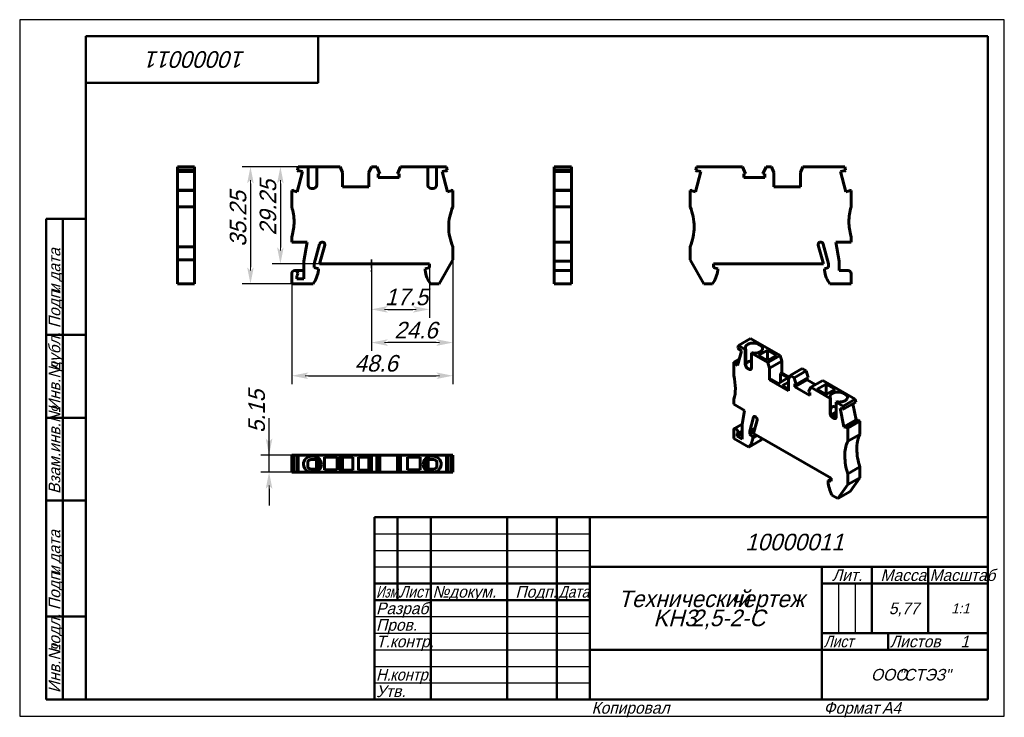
# Model space of a CAD drawing. Header units: millimetres. Extents: x 0 to 297, y 0 to 210.
import ezdxf

# ---------------------------------------------------------------- set-up
doc = ezdxf.new("R2010")
doc.units = ezdxf.units.MM
doc.linetypes.add('CENTER_per1_scale0.085039', pattern=[4.32, 2.7, -0.54, 0.54, -0.54])
doc.styles.add('TextStyle_1', font='T-FLEX Type A.TTF', dxfattribs={"oblique": 15, "height": 5})
doc.styles.add('TextStyle_2', font='T-FLEX Type A.TTF', dxfattribs={"oblique": 15, "height": 3.5})
doc.styles.add('TextStyle_3', font='T-FLEX Type A.TTF', dxfattribs={"width": 0.744064, "oblique": 15, "height": 3.5})
doc.styles.add('TextStyle_4', font='T-FLEX Type A.TTF', dxfattribs={"width": 0.883061, "oblique": 15, "height": 3.5})
doc.styles.add('TextStyle_5', font='T-FLEX Type A.TTF', dxfattribs={"width": 0.94413, "oblique": 15, "height": 3.5})
doc.styles.add('TextStyle_6', font='T-FLEX Type A.TTF', dxfattribs={"width": 0.98844, "oblique": 15, "height": 3.5})
doc.styles.add('TextStyle_7', font='T-FLEX Type A.TTF', dxfattribs={"oblique": 15, "height": 5})
doc.styles.add('TextStyle_8', font='T-FLEX Type A.TTF', dxfattribs={"oblique": 15, "height": 3})
doc.styles.add('TextStyle_9', font='T-FLEX Type A.TTF', dxfattribs={"oblique": 15, "height": 3.5})
doc.dimstyles.new('DIM_ST_1', dxfattribs={"dimtxt": 5, "dimasz": 5, "dimexe": 2.5, "dimexo": 0, "dimtad": 1, "dimrnd": 0.01, "dimdsep": 46, "dimtxsty": 'TextStyle_1', "dimblk": 'Arrow_3_C7_Status', "dimcen": 0.09, "dimclrd": 7, "dimclre": 7, "dimclrt": 7, "dimazin": 0, "dimtfac": 1, "dimtdec": 0, "dimtmove": 0, "dimatfit": 0, "dimldrblk": 'NONE', "dimfxl": 1, "dimtvp": 1, "dimtolj": 1, "dimarcsym": 0})
doc.dimstyles.new('DIM_ST_2', dxfattribs={"dimtxt": 5, "dimasz": 5, "dimexe": 2.5, "dimexo": 0, "dimtad": 1, "dimrnd": 0.01, "dimdsep": 46, "dimtxsty": 'TextStyle_1', "dimblk": 'Arrow_3_C7_Status', "dimcen": 0.09, "dimclrd": 7, "dimclre": 7, "dimclrt": 7, "dimazin": 0, "dimtfac": 1, "dimtdec": 0, "dimtmove": 0, "dimatfit": 0, "dimldrblk": 'NONE', "dimfxl": 1, "dimtvp": 1, "dimtolj": 1, "dimarcsym": 0})
doc.dimstyles.new('DIM_ST_3', dxfattribs={"dimtxt": 5, "dimasz": 5, "dimexe": 2.5, "dimexo": 0, "dimtad": 1, "dimrnd": 0.01, "dimdsep": 46, "dimtxsty": 'TextStyle_1', "dimblk": 'Arrow_3_C7_Status', "dimcen": 0.09, "dimclrd": 7, "dimclre": 7, "dimclrt": 7, "dimazin": 0, "dimtfac": 1, "dimtdec": 0, "dimtmove": 0, "dimatfit": 0, "dimldrblk": 'NONE', "dimfxl": 1, "dimtvp": 1, "dimtolj": 1, "dimarcsym": 0})
doc.dimstyles.new('DIM_ST_4', dxfattribs={"dimtxt": 5, "dimasz": 5, "dimexe": 2.5, "dimexo": 0, "dimtad": 1, "dimrnd": 0.01, "dimdsep": 46, "dimtxsty": 'TextStyle_1', "dimblk": 'Arrow_3_C7_Status', "dimcen": 0.09, "dimclrd": 7, "dimclre": 7, "dimclrt": 7, "dimazin": 0, "dimtfac": 1, "dimtdec": 0, "dimtmove": 0, "dimatfit": 0, "dimldrblk": 'NONE', "dimfxl": 1, "dimtvp": 1, "dimtolj": 1, "dimarcsym": 0})

# ---------------------------------------------------------------- blocks, each defined once
blk = doc.blocks.new('Arrow_3_C7_Status')
at = {"color": 7, "linetype": 'Continuous', "lineweight": 0}
blk.add_line((-1, 0), (-0.8, 0), dxfattribs=at)
at = {"color": 7}
blk.add_solid([(-1, -0.2), (0, 0), (-0.8, 0), (-1, 0.2)], dxfattribs=at)
blk = doc.blocks.new('*D5')
at = {"color": 7, "lineweight": -2}
for p, q in [((106.07, 137.74), (106.07, 110.15)), ((130.67, 137.56), (130.67, 110.15)), ((125.67, 112.65), (111.07, 112.65))]:
    blk.add_line(p, q, dxfattribs=at)
at = {"layer": 'Defpoints', "color": 0}
for p in [(106.07, 137.74), (130.67, 137.56), (106.07, 112.65)]:
    blk.add_point(p, dxfattribs=at)
at = {"color": 7, "lineweight": -2, "xscale": 5, "yscale": 5, "zscale": 5, "rotation": 180}
blk.add_blockref('Arrow_3_C7_Status', (106.07, 112.65), dxfattribs=at)
at = {"color": 7, "lineweight": -2, "xscale": 5, "yscale": 5, "zscale": 5}
blk.add_blockref('Arrow_3_C7_Status', (130.67, 112.65), dxfattribs=at)
blk = doc.blocks.new('_None')
blk = doc.blocks.new('*D6')
at = {"color": 7, "lineweight": -2}
for p, q in [((84.03, 165.61), (76.14, 165.61)), ((78.64, 160.61), (78.64, 141.36)), ((90.47, 136.36), (76.14, 136.36))]:
    blk.add_line(p, q, dxfattribs=at)
at = {"layer": 'Defpoints', "color": 0}
for p in [(84.03, 165.61), (78.64, 136.36), (90.47, 136.36)]:
    blk.add_point(p, dxfattribs=at)
at = {"color": 7, "lineweight": -2, "xscale": 5, "yscale": 5, "zscale": 5}
for p, rotation in [((78.64, 165.61), 89.99999999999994), ((78.64, 136.36), 269.9999999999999)]:
    blk.add_blockref('Arrow_3_C7_Status', p, dxfattribs=dict(at, rotation=rotation))
blk = doc.blocks.new('*D7')
at = {"color": 7, "lineweight": -2}
for p, q in [((89.59, 165.61), (67.11, 165.61)), ((69.61, 160.61), (69.61, 135.36)), ((82.07, 130.36), (67.11, 130.36))]:
    blk.add_line(p, q, dxfattribs=at)
at = {"layer": 'Defpoints', "color": 0}
for p in [(89.59, 165.61), (69.61, 130.36), (82.07, 130.36)]:
    blk.add_point(p, dxfattribs=at)
at = {"color": 7, "lineweight": -2, "xscale": 5, "yscale": 5, "zscale": 5}
for p, rotation in [((69.61, 165.61), 89.99999999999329), ((69.61, 130.36), 269.9999999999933)]:
    blk.add_blockref('Arrow_3_C7_Status', p, dxfattribs=dict(at, rotation=rotation))
blk = doc.blocks.new('*D8')
at = {"color": 7, "lineweight": -2}
for p, q in [((75.22, 78.7), (75.22, 89.84)), ((75.22, 83.7), (75.22, 88.7)), ((84.03, 78.7), (72.72, 78.7)), ((75.22, 73.55), (75.22, 78.7)), ((84.03, 73.55), (72.72, 73.55)), ((75.22, 68.55), (75.22, 63.55))]:
    blk.add_line(p, q, dxfattribs=at)
at = {"layer": 'Defpoints', "color": 0}
for p in [(75.22, 78.7), (84.03, 78.7), (84.03, 73.55)]:
    blk.add_point(p, dxfattribs=at)
at = {"color": 7, "lineweight": -2, "xscale": 5, "yscale": 5, "zscale": 5}
for p, rotation in [((75.22, 78.7), 270), ((75.22, 73.55), 90)]:
    blk.add_blockref('Arrow_3_C7_Status', p, dxfattribs=dict(at, rotation=rotation))
blk = doc.blocks.new('*D9')
at = {"color": 7, "lineweight": -2}
for p, q in [((123.57, 136.36), (123.57, 120.15)), ((106.07, 133.42), (106.07, 120.15)), ((111.07, 122.65), (118.57, 122.65))]:
    blk.add_line(p, q, dxfattribs=at)
at = {"layer": 'Defpoints', "color": 0}
for p in [(123.57, 136.36), (106.07, 133.42), (123.57, 122.65)]:
    blk.add_point(p, dxfattribs=at)
at = {"color": 7, "lineweight": -2, "xscale": 5, "yscale": 5, "zscale": 5, "rotation": 180}
blk.add_blockref('Arrow_3_C7_Status', (106.07, 122.65), dxfattribs=at)
at = {"color": 7, "lineweight": -2, "xscale": 5, "yscale": 5, "zscale": 5}
blk.add_blockref('Arrow_3_C7_Status', (123.57, 122.65), dxfattribs=at)
blk = doc.blocks.new('*D10')
at = {"color": 7, "lineweight": -2}
for p, q in [((130.67, 137.56), (130.67, 100.15)), ((82.07, 130.36), (82.07, 100.15)), ((87.07, 102.65), (125.67, 102.65))]:
    blk.add_line(p, q, dxfattribs=at)
at = {"layer": 'Defpoints', "color": 0}
for p in [(130.67, 137.56), (82.07, 130.36), (130.67, 102.65)]:
    blk.add_point(p, dxfattribs=at)
at = {"color": 7, "lineweight": -2, "xscale": 5, "yscale": 5, "zscale": 5}
for p, rotation in [((82.07, 102.65), 180), ((130.67, 102.65), 360)]:
    blk.add_blockref('Arrow_3_C7_Status', p, dxfattribs=dict(at, rotation=rotation))
blk = doc.blocks.new('_FR1Страница_1')
at = {"color": 7, "linetype": 'Continuous', "lineweight": 25}
for p, q in [((0, 210), (0, 0)), ((297, 210), (0, 210)), ((297, 0), (297, 210)), ((107, 55), (172, 55)), ((107, 50), (172, 50)), ((107, 45), (172, 45)), ((247, 40), (247, 25)), ((252, 40), (252, 25)), ((107, 30), (172, 30)), ((107, 25), (172, 25)), ((107, 20), (172, 20)), ((242, 20), (292, 20)), ((262, 20), (262, 20)), ((107, 15), (172, 15)), ((107, 10), (172, 10)), ((0, 0), (297, 0))]:
    blk.add_line(p, q, dxfattribs=at)
at = {"color": 7, "linetype": 'Continuous', "lineweight": 50}
for p, q in [((20, 5), (20, 205)), ((20, 205), (292, 205)), ((90, 191), (90, 205)), ((292, 205), (292, 5)), ((20, 191), (90, 191)), ((8, 5), (8, 150)), ((8, 150), (20, 150)), ((13, 150), (13, 5)), ((8, 115), (20, 115)), ((8, 90), (20, 90)), ((20, 65), (8, 65)), ((107, 5), (107, 60)), ((107, 60), (292, 60)), ((114, 60), (114, 35)), ((124, 60), (124, 5)), ((147, 60), (147, 5)), ((162, 60), (162, 5)), ((172, 60), (172, 5)), ((172, 45), (292, 45)), ((242, 45), (242, 5)), ((257, 45), (257, 25)), ((274, 45), (274, 25)), ((107, 40), (172, 40)), ((242, 40), (292, 40)), ((107, 35), (172, 35)), ((8, 30), (20, 30)), ((242, 25), (292, 25)), ((262, 25), (262, 20)), ((172, 20), (292, 20)), ((20, 5), (8, 5)), ((292, 5), (20, 5))]:
    blk.add_line(p, q, dxfattribs=at)
at = {"color": 7, "oblique": 15}
for s, height, rotation, style, p in [('10000011', 5, 180, 'TextStyle_7', (68.16, 200.5)), ('дата', 3.5, 90, 'TextStyle_2', (12.25, 131.01)), ('Подп.', 3.5, 90, 'TextStyle_2', (12.25, 117)), ('и', 3.5, 90, 'TextStyle_2', (12.25, 127.51)), ('дубл.', 3.5, 90, 'TextStyle_2', (12.25, 104.01)), ('Инв.№', 3.5, 90, 'TextStyle_2', (12.25, 92)), ('Взам.инв.№', 3.5, 90, 'TextStyle_2', (12.25, 67)), ('дата', 3.5, 90, 'TextStyle_2', (12.25, 46.01)), ('Подп.', 3.5, 90, 'TextStyle_2', (12.25, 32)), ('и', 3.5, 90, 'TextStyle_2', (12.25, 42.51)), ('подл.', 3.5, 90, 'TextStyle_2', (12.25, 19.01)), ('Инв.№', 3.5, 90, 'TextStyle_2', (12.25, 7))]:
    blk.add_text(s, height=height, rotation=rotation, dxfattribs=dict(at, style=style)).set_placement(p)
for s, height, style, p in [('10000011', 5, 'TextStyle_7', (218.84, 50)), ('Лит.', 3.5, 'TextStyle_2', (245.03, 40.76)), ('Масса', 3.5, 'TextStyle_2', (259.65, 40.76)), ('№', 3.5, 'TextStyle_2', (124.5, 35.75)), ('Подп.', 3.5, 'TextStyle_2', (149.53, 35.75)), ('докум.', 3.5, 'TextStyle_2', (129.5, 35.75)), ('Технический', 5, 'TextStyle_7', (180.55, 32.88)), ('чертеж', 5, 'TextStyle_7', (214.51, 32.88)), ('Разраб.', 3.5, 'TextStyle_2', (107.5, 30.75)), ('5,77', 3.5, 'TextStyle_2', (262.16, 30.75)), ('1:1', 3, 'TextStyle_8', (280.99, 31)), ('KH3', 5, 'TextStyle_7', (191.14, 27.12)), ('2,5-2-С', 5, 'TextStyle_7', (202.58, 27.12)), ('Пров.', 3.5, 'TextStyle_2', (107.5, 25.75)), ('Т.контр.', 3.5, 'TextStyle_2', (107.5, 20.75)), ('Листов', 3.5, 'TextStyle_2', (262.5, 20.75)), ('1', 3.5, 'TextStyle_9', (283.78, 20.75)), ('ООО', 3.5, 'TextStyle_2', (256.78, 10.75)), ('"СТЭЗ"', 3.5, 'TextStyle_2', (265.03, 10.75)), ('Утв.', 3.5, 'TextStyle_2', (107.5, 5.75)), ('Копировал', 3.5, 'TextStyle_2', (172.5, 0.75)), ('Формат', 3.5, 'TextStyle_2', (242.5, 0.75)), ('A4', 3.5, 'TextStyle_2', (260.12, 0.75))]:
    blk.add_text(s, height=height, dxfattribs=dict(at, style=style)).set_placement(p)
for s, style, width, p in [('Масштаб', 'TextStyle_6', 0.98844, (274.5, 40.76)), ('Изм.', 'TextStyle_3', 0.744064, (107.5, 35.75)), ('Лист', 'TextStyle_4', 0.883061, (114.5, 35.75)), ('Дата', 'TextStyle_4', 0.883061, (162.5, 35.75)), ('Лист', 'TextStyle_4', 0.883061, (242.5, 20.75)), ('Н.', 'TextStyle_5', 0.94413, (107.5, 10.75)), ('контр.', 'TextStyle_5', 0.94413, (111.75, 10.75))]:
    blk.add_text(s, height=3.5, dxfattribs=dict(at, style=style, width=width)).set_placement(p)
blk = doc.blocks.new('Страница_1')
at = {"color": 7, "linetype": 'Continuous', "lineweight": 60}
for p, q in [((52.779, 165.607), (47.629, 165.607)), ((47.629, 165.607), (47.629, 164.645)), ((52.779, 164.645), (47.629, 164.645)), ((47.629, 164.212), (47.629, 164.645)), ((52.779, 164.212), (47.629, 164.212)), ((47.629, 164.198), (47.629, 164.21)), ((47.629, 164.198), (52.779, 164.198)), ((47.629, 158.63), (47.629, 164.198)), ((52.779, 164.645), (52.779, 165.607)), ((52.779, 164.212), (52.779, 164.645)), ((52.779, 164.198), (52.779, 164.21)), ((52.779, 158.63), (52.779, 164.198)), ((83.667, 158.089), (85.304, 164.198)), ((84.026, 165.607), (83.768, 164.645)), ((84.2, 164.212), (83.768, 164.645)), ((86.99, 165.607), (84.026, 165.607)), ((84.2, 164.212), (84.271, 164.475)), ((84.271, 164.475), (85.304, 164.198)), ((86.99, 160.107), (86.99, 165.607)), ((86.992, 165.607), (87.99, 165.607)), ((87.99, 165.607), (88.59, 165.607)), ((89.588, 165.607), (88.59, 165.607)), ((89.59, 165.607), (89.59, 160.107)), ((96.647, 165.607), (89.59, 165.607)), ((97.365, 163.907), (96.647, 165.607)), ((97.365, 163.907), (97.365, 159.607)), ((106.084, 165.607), (105.365, 163.907)), ((105.365, 163.907), (105.365, 159.607)), ((107.756, 165.607), (106.084, 165.607)), ((107.756, 165.607), (108.681, 163.502)), ((108.153, 163.502), (108.681, 163.502)), ((108.153, 162.432), (108.153, 163.502)), ((113.95, 163.502), (114.875, 165.607)), ((113.95, 163.502), (114.478, 163.502)), ((114.478, 163.502), (114.478, 162.432)), ((114.875, 165.607), (123.14, 165.607)), ((123.14, 165.607), (123.14, 160.107)), ((123.142, 165.607), (124.14, 165.607)), ((124.74, 165.607), (124.14, 165.607)), ((125.738, 165.607), (124.74, 165.607)), ((125.74, 165.607), (128.705, 165.607)), ((125.74, 160.107), (125.74, 165.607)), ((127.426, 164.198), (128.46, 164.475)), ((129.063, 158.089), (127.426, 164.198)), ((128.46, 164.475), (128.53, 164.212)), ((128.53, 164.212), (128.963, 164.645)), ((128.705, 165.607), (128.963, 164.645)), ((161.258, 165.607), (161.258, 164.645)), ((161.258, 165.607), (166.408, 165.607)), ((161.258, 164.645), (166.408, 164.645)), ((161.258, 164.645), (161.258, 164.212)), ((161.258, 164.212), (166.408, 164.212)), ((161.258, 164.21), (161.258, 164.198)), ((161.258, 164.198), (161.258, 158.63)), ((166.408, 164.198), (161.258, 164.198)), ((166.408, 165.607), (166.408, 164.645)), ((166.408, 164.212), (166.408, 164.645)), ((166.408, 164.21), (166.408, 164.198)), ((166.408, 158.63), (166.408, 164.198)), ((203.818, 158.089), (205.455, 164.198)), ((203.918, 164.645), (204.176, 165.607)), ((204.351, 164.212), (203.918, 164.645)), ((204.176, 165.607), (218.006, 165.607)), ((204.422, 164.475), (204.351, 164.212)), ((205.455, 164.198), (204.422, 164.475)), ((218.006, 165.607), (218.932, 163.502)), ((218.932, 163.502), (218.404, 163.502)), ((218.404, 163.502), (218.404, 162.432)), ((224.201, 163.502), (225.126, 165.607)), ((224.729, 163.502), (224.201, 163.502)), ((224.729, 162.432), (224.729, 163.502)), ((225.126, 165.607), (226.798, 165.607)), ((226.798, 165.607), (227.516, 163.907)), ((227.516, 163.907), (227.516, 159.607)), ((235.516, 163.907), (236.235, 165.607)), ((235.516, 159.607), (235.516, 163.907)), ((236.235, 165.607), (248.856, 165.607)), ((248.611, 164.475), (247.577, 164.198)), ((247.577, 164.198), (249.214, 158.089)), ((248.681, 164.212), (248.611, 164.475)), ((249.114, 164.645), (248.681, 164.212)), ((248.856, 165.607), (249.114, 164.645)), ((114.478, 162.432), (108.153, 162.432)), ((218.404, 162.432), (224.729, 162.432)), ((47.629, 158.628), (47.629, 158.457)), ((52.779, 158.628), (47.629, 158.628)), ((47.629, 158.457), (47.629, 153.557)), ((52.779, 158.457), (47.629, 158.457)), ((52.779, 158.457), (52.779, 158.628)), ((52.779, 153.557), (52.779, 158.457)), ((82.704, 158.628), (82.065, 158.457)), ((82.065, 153.557), (82.065, 158.457)), ((82.634, 158.365), (82.704, 158.628)), ((83.667, 158.089), (82.634, 158.365)), ((88.59, 159.107), (87.99, 159.107)), ((105.365, 159.607), (97.365, 159.607)), ((124.14, 159.107), (124.74, 159.107)), ((130.097, 158.365), (129.063, 158.089)), ((130.027, 158.628), (130.097, 158.365)), ((130.027, 158.628), (130.665, 158.457)), ((130.665, 158.457), (130.665, 153.557)), ((161.258, 158.628), (166.408, 158.628)), ((161.258, 158.628), (161.258, 158.457)), ((161.258, 158.457), (161.258, 153.557)), ((161.258, 158.457), (166.408, 158.457)), ((166.408, 158.628), (166.408, 158.457)), ((166.408, 153.557), (166.408, 158.457)), ((202.216, 158.457), (202.855, 158.628)), ((202.216, 153.557), (202.216, 158.457)), ((202.855, 158.628), (202.785, 158.365)), ((202.785, 158.365), (203.818, 158.089)), ((227.516, 159.607), (235.516, 159.607)), ((249.214, 158.089), (250.248, 158.365)), ((250.177, 158.628), (250.816, 158.457)), ((250.248, 158.365), (250.177, 158.628)), ((250.816, 158.457), (250.816, 153.557)), ((47.629, 153.557), (52.779, 153.557)), ((47.629, 153.557), (47.629, 147.557)), ((52.779, 153.557), (52.779, 147.557)), ((161.258, 153.557), (166.408, 153.557)), ((161.258, 149.057), (161.258, 153.557)), ((166.408, 149.057), (166.408, 153.557)), ((161.258, 144.824), (161.258, 149.057)), ((166.408, 144.824), (166.408, 149.057)), ((47.629, 147.557), (47.629, 141.557)), ((52.779, 147.557), (52.779, 141.557)), ((82.065, 142.957), (82.065, 144.26)), ((86.677, 142.957), (82.065, 142.957)), ((85.665, 137.219), (86.677, 142.957)), ((161.258, 144.824), (161.258, 144.26)), ((161.258, 144.26), (161.258, 142.957)), ((161.258, 142.957), (166.408, 142.957)), ((161.258, 142.957), (161.258, 137.219)), ((166.408, 144.824), (166.408, 144.26)), ((166.408, 142.957), (166.408, 144.26)), ((166.408, 137.219), (166.408, 142.957)), ((246.204, 142.957), (247.216, 137.219)), ((250.816, 142.957), (246.204, 142.957)), ((250.816, 144.26), (250.816, 142.957)), ((47.629, 141.557), (47.629, 137.557)), ((47.629, 141.557), (52.779, 141.557)), ((52.779, 137.557), (52.779, 141.557)), ((88.865, 136.357), (90.475, 142.364)), ((90.465, 136.357), (91.994, 142.061)), ((130.665, 141.557), (130.665, 137.557)), ((202.216, 137.557), (202.216, 141.557)), ((240.888, 142.061), (242.416, 136.357)), ((244.016, 136.357), (242.407, 142.364)), ((47.629, 137.557), (47.629, 130.357)), ((52.779, 137.557), (47.629, 137.557)), ((52.779, 130.357), (52.779, 137.557)), ((85.665, 131.857), (85.665, 137.219)), ((130.665, 137.557), (126.522, 130.357)), ((161.258, 137.219), (166.408, 137.219)), ((161.258, 137.219), (161.258, 134.357)), ((166.408, 134.359), (166.408, 137.219)), ((206.36, 130.357), (202.216, 137.557)), ((247.216, 137.219), (247.216, 134.357)), ((82.966, 134.357), (85.665, 134.357)), ((88.865, 136.357), (88.865, 135.257)), ((88.865, 135.257), (90.165, 134.909)), ((90.165, 134.909), (90.165, 134.457)), ((123.565, 136.357), (90.465, 136.357)), ((122.265, 134.909), (123.565, 135.257)), ((122.265, 134.457), (122.265, 134.909)), ((123.565, 135.257), (123.565, 136.357)), ((161.258, 134.357), (162.258, 134.357)), ((161.258, 134.357), (161.258, 133.457)), ((166.408, 134.357), (162.259, 134.357)), ((166.408, 134.357), (166.408, 133.457)), ((209.316, 136.357), (209.316, 135.257)), ((242.416, 136.357), (209.316, 136.357)), ((209.316, 135.257), (210.616, 134.909)), ((210.616, 134.909), (210.616, 134.457)), ((242.716, 134.909), (244.016, 135.257)), ((242.716, 134.457), (242.716, 134.909)), ((244.016, 135.257), (244.016, 136.357)), ((247.216, 134.357), (249.916, 134.357)), ((82.065, 130.357), (82.065, 133.457)), ((83.565, 132.787), (83.565, 131.857)), ((83.565, 131.857), (85.665, 131.857)), ((161.258, 133.457), (161.258, 130.357)), ((166.408, 130.357), (166.408, 133.457)), ((250.816, 133.457), (250.816, 130.357)), ((52.779, 130.357), (47.629, 130.357)), ((88.507, 130.357), (82.065, 130.357)), ((126.522, 130.357), (123.924, 130.357)), ((161.258, 130.357), (166.408, 130.357)), ((208.957, 130.357), (206.36, 130.357)), ((250.816, 130.357), (244.375, 130.357)), ((220.425, 113.851), (216.783, 111.749)), ((229.349, 108.699), (220.425, 113.851)), ((216.53, 105.756), (217.687, 110.076)), ((216.783, 111.749), (216.601, 111.068)), ((216.907, 110.538), (216.601, 111.068)), ((218.88, 110.538), (216.783, 111.749)), ((216.907, 110.538), (216.957, 110.724)), ((217.064, 110.629), (216.907, 110.538)), ((216.957, 110.724), (217.687, 110.076)), ((218.88, 110.538), (219.034, 110.627)), ((218.88, 106.048), (218.88, 110.538)), ((219.034, 106.137), (219.034, 110.627)), ((225.58, 110.344), (222.892, 108.793)), ((222.981, 112.09), (223.405, 111.845)), ((225.58, 110.344), (225.58, 107.242)), ((228.267, 108.793), (225.58, 110.344)), ((217.04, 107.659), (215.397, 106.711)), ((215.799, 106.404), (216.869, 107.022)), ((216.919, 107.208), (215.849, 106.59)), ((220.718, 109.477), (220.872, 109.566)), ((220.718, 109.477), (220.718, 104.986)), ((225.708, 106.596), (220.718, 109.477)), ((222.892, 108.793), (225.58, 107.242)), ((225.58, 107.242), (228.267, 108.793)), ((229.349, 108.699), (225.708, 106.596)), ((226.216, 104.915), (229.857, 107.017)), ((229.857, 107.017), (229.349, 108.699)), ((229.857, 103.506), (229.857, 107.017)), ((215.849, 106.59), (215.397, 106.711)), ((215.397, 102.71), (215.397, 106.711)), ((215.799, 106.404), (215.849, 106.59)), ((216.53, 105.756), (215.799, 106.404)), ((220.011, 104.578), (219.587, 104.823)), ((226.216, 104.915), (225.708, 106.596)), ((226.216, 104.915), (226.216, 101.404)), ((236.022, 104.846), (232.381, 102.743)), ((237.205, 104.163), (233.563, 102.061)), ((237.205, 104.163), (236.022, 104.846)), ((237.859, 102.067), (237.205, 104.163)), ((226.216, 101.404), (226.622, 101.638)), ((231.873, 98.138), (226.216, 101.404)), ((226.622, 101.638), (228.85, 100.352)), ((228.85, 100.352), (231.678, 101.985)), ((229.451, 103.271), (229.857, 103.506)), ((231.678, 101.985), (229.451, 103.271)), ((229.451, 103.271), (229.451, 100.699)), ((232.127, 102.196), (229.857, 103.506)), ((232.381, 102.743), (231.873, 101.649)), ((231.873, 101.649), (231.873, 98.138)), ((233.563, 102.061), (232.381, 102.743)), ((233.563, 102.061), (234.217, 99.964)), ((233.844, 99.306), (237.485, 101.409)), ((237.859, 102.067), (234.217, 99.964)), ((237.485, 101.409), (237.485, 101.851)), ((239.994, 99.961), (237.485, 101.409)), ((242.239, 101.257), (238.597, 99.154)), ((252.018, 95.611), (242.239, 101.257)), ((231.873, 100.71), (230.052, 99.658)), ((230.052, 99.658), (231.873, 98.607)), ((233.844, 100.18), (234.217, 99.964)), ((233.844, 99.306), (233.844, 100.18)), ((238.316, 96.724), (233.844, 99.306)), ((237.943, 97.813), (238.597, 99.154)), ((238.597, 99.154), (244.442, 95.78)), ((243.257, 100.138), (240.57, 98.587)), ((240.57, 98.587), (243.257, 97.035)), ((243.257, 100.138), (243.257, 97.036)), ((245.944, 98.587), (243.257, 100.138)), ((243.257, 97.035), (245.944, 98.587)), ((215.397, 94.055), (215.397, 95.119)), ((237.943, 97.813), (238.316, 97.598)), ((238.316, 97.598), (238.316, 96.724)), ((244.442, 95.78), (244.596, 95.869)), ((244.442, 95.78), (244.442, 91.289)), ((244.596, 95.869), (244.596, 91.378)), ((252.018, 95.611), (248.376, 93.508)), ((248.967, 97.086), (248.543, 97.331)), ((252.2, 94.719), (252.018, 95.611)), ((218.658, 92.172), (215.397, 94.055)), ((217.943, 87.9), (218.658, 92.172)), ((246.28, 94.719), (246.434, 94.808)), ((246.28, 94.719), (248.376, 93.508)), ((246.28, 90.228), (246.28, 94.719)), ((247.472, 92.88), (248.203, 92.684)), ((248.63, 87.223), (247.472, 92.88)), ((248.203, 92.684), (248.253, 92.44)), ((248.253, 92.44), (248.559, 92.617)), ((248.376, 93.508), (248.559, 92.617)), ((252.2, 94.719), (248.559, 92.617)), ((252.271, 89.325), (251.277, 94.186)), ((220.205, 85.89), (221.344, 90.138)), ((221.337, 85.237), (222.418, 89.27)), ((244.67, 90.812), (246.28, 91.742)), ((244.697, 90.715), (244.724, 90.693)), ((246.28, 90.89), (245.019, 90.162)), ((245.149, 90.065), (245.573, 89.82)), ((246.266, 90.077), (245.716, 89.759)), ((248.63, 87.223), (252.271, 89.325)), ((252.952, 89.373), (249.311, 87.271)), ((252.68, 89.216), (252.271, 89.325)), ((253.404, 88.972), (252.952, 89.373)), ((215.397, 83.767), (215.397, 86.299)), ((217.975, 88.091), (215.584, 86.711)), ((217.943, 83.522), (217.943, 87.9)), ((220.205, 85.89), (221.751, 86.783)), ((249.361, 87.027), (248.63, 87.223)), ((249.311, 87.271), (249.361, 87.027)), ((249.311, 87.271), (249.763, 86.87)), ((253.404, 88.972), (249.763, 86.87)), ((249.763, 86.87), (249.763, 82.869)), ((253.404, 84.972), (253.404, 88.972)), ((219.952, 81.138), (215.397, 83.767)), ((216.458, 84.38), (217.943, 85.237)), ((216.458, 85.138), (216.458, 84.38)), ((216.458, 84.38), (217.943, 83.522)), ((216.484, 85.152), (217.943, 85.994)), ((223.593, 83.24), (219.952, 81.138)), ((220.205, 85.89), (220.205, 84.992)), ((220.205, 84.992), (221.466, 85.72)), ((220.205, 84.992), (221.125, 84.177)), ((221.125, 84.177), (222.149, 84.768)), ((221.125, 83.808), (222.468, 84.584)), ((221.125, 84.177), (221.125, 83.808)), ((244.742, 71.724), (221.337, 85.237)), ((249.763, 82.869), (253.404, 84.972)), ((82.704, 78.7), (82.065, 78.7)), ((82.065, 78.7), (82.065, 73.55)), ((82.704, 78.7), (82.704, 73.55)), ((83.667, 78.7), (82.706, 78.7)), ((83.766, 78.7), (83.667, 78.7)), ((83.667, 73.55), (83.667, 78.7)), ((84.026, 78.7), (83.768, 78.7)), ((83.768, 78.7), (83.768, 73.55)), ((96.647, 78.7), (84.026, 78.7)), ((84.026, 78.7), (84.026, 73.55)), ((87.865, 77.4), (87.99, 77.4)), ((87.99, 78.35), (88.59, 78.35)), ((87.99, 77.4), (88.59, 77.4)), ((88.59, 77.4), (90.14, 77.4)), ((89.515, 77.4), (89.515, 74.5)), ((90.278, 77.656), (90.14, 77.552)), ((90.14, 74.347), (90.14, 77.552)), ((95.765, 78.05), (91.965, 78.05)), ((91.965, 78.05), (91.965, 74.25)), ((95.765, 74.25), (95.765, 78.05)), ((96.647, 78.7), (96.647, 73.55)), ((97.365, 78.7), (96.647, 78.7)), ((97.365, 73.55), (97.365, 78.7)), ((105.365, 78.7), (97.365, 78.7)), ((100.515, 78.125), (97.365, 78.125)), ((100.515, 74.125), (100.515, 78.125)), ((102.215, 78.125), (102.215, 74.125)), ((105.365, 78.125), (102.215, 78.125)), ((105.365, 73.55), (105.365, 78.7)), ((106.084, 78.7), (105.365, 78.7)), ((106.084, 78.7), (106.084, 73.55)), ((107.756, 78.7), (106.084, 78.7)), ((107.756, 78.7), (107.756, 73.55)), ((108.681, 78.7), (107.756, 78.7)), ((108.681, 78.7), (108.681, 73.55)), ((113.948, 78.7), (108.683, 78.7)), ((113.95, 78.7), (113.95, 73.55)), ((114.875, 78.7), (113.95, 78.7)), ((128.705, 78.7), (114.875, 78.7)), ((114.875, 78.7), (114.875, 73.55)), ((120.765, 78.05), (116.965, 78.05)), ((116.965, 78.05), (116.965, 74.25)), ((120.765, 74.25), (120.765, 78.05)), ((122.453, 77.656), (122.59, 77.552)), ((122.59, 74.347), (122.59, 77.552)), ((124.14, 77.4), (122.59, 77.4)), ((123.215, 77.4), (123.215, 74.5)), ((124.74, 78.35), (124.14, 78.35)), ((124.74, 77.4), (124.14, 77.4)), ((124.865, 77.4), (124.74, 77.4)), ((128.705, 78.7), (128.705, 73.55)), ((128.963, 78.7), (128.705, 78.7)), ((128.963, 78.7), (128.963, 73.55)), ((129.063, 78.7), (128.965, 78.7)), ((130.025, 78.7), (129.063, 78.7)), ((129.063, 73.55), (129.063, 78.7)), ((130.027, 78.7), (130.027, 73.55)), ((130.665, 78.7), (130.027, 78.7)), ((130.665, 78.7), (130.665, 73.55)), ((86.865, 75.95), (86.865, 76.4)), ((86.865, 75.5), (86.865, 75.95)), ((87.99, 74.5), (87.865, 74.5)), ((87.99, 74.5), (88.59, 74.5)), ((90.14, 74.5), (88.59, 74.5)), ((90.278, 74.243), (90.14, 74.347)), ((122.453, 74.243), (122.59, 74.347)), ((122.59, 74.5), (124.14, 74.5)), ((124.74, 74.5), (124.14, 74.5)), ((124.74, 74.5), (124.865, 74.5)), ((125.865, 75.95), (125.865, 76.4)), ((125.865, 75.5), (125.865, 75.95)), ((249.763, 73.071), (253.404, 75.174)), ((253.404, 71.908), (253.404, 75.174)), ((82.704, 73.55), (82.065, 73.55)), ((83.667, 73.55), (82.706, 73.55)), ((83.667, 73.55), (83.766, 73.55)), ((84.026, 73.55), (83.768, 73.55)), ((86.99, 73.55), (84.026, 73.55)), ((86.99, 73.55), (86.99, 73.768)), ((86.99, 73.55), (87.99, 73.55)), ((88.59, 73.55), (87.99, 73.55)), ((88.59, 73.55), (89.583, 73.55)), ((89.583, 73.55), (89.59, 73.55)), ((89.59, 73.55), (89.59, 73.768)), ((96.647, 73.55), (89.59, 73.55)), ((91.965, 74.25), (95.765, 74.25)), ((97.365, 73.55), (96.647, 73.55)), ((97.365, 74.125), (100.515, 74.125)), ((105.365, 73.55), (97.365, 73.55)), ((102.215, 74.125), (105.365, 74.125)), ((106.084, 73.55), (105.365, 73.55)), ((107.756, 73.55), (106.084, 73.55)), ((107.756, 73.55), (108.681, 73.55)), ((113.948, 73.55), (108.683, 73.55)), ((113.95, 73.55), (114.875, 73.55)), ((114.875, 73.55), (123.14, 73.55)), ((116.965, 74.25), (120.765, 74.25)), ((123.14, 73.55), (123.14, 73.768)), ((123.148, 73.55), (123.14, 73.55)), ((124.14, 73.55), (123.148, 73.55)), ((124.14, 73.55), (124.74, 73.55)), ((125.74, 73.55), (124.74, 73.55)), ((125.74, 73.55), (125.74, 73.768)), ((125.74, 73.55), (128.705, 73.55)), ((128.705, 73.55), (128.963, 73.55)), ((129.063, 73.55), (128.965, 73.55)), ((130.025, 73.55), (129.063, 73.55)), ((130.027, 73.55), (130.665, 73.55)), ((243.823, 71.072), (244.742, 71.603)), ((244.742, 70.826), (244.742, 71.724)), ((249.763, 73.071), (249.763, 69.805)), ((253.404, 71.908), (249.763, 69.805)), ((250.474, 67.721), (253.404, 71.908)), ((243.823, 71.072), (244.742, 70.826)), ((243.823, 70.703), (243.823, 71.072)), ((249.763, 69.805), (246.833, 65.618)), ((246.833, 65.618), (244.996, 66.679)), ((250.474, 67.721), (246.833, 65.618))]:
    blk.add_line(p, q, dxfattribs=at)
at = {"color": 7, "linetype": 'CENTER_per1_scale0.085039', "lineweight": 25}
blk.add_line((106.065, 137.742), (106.065, 133.422), dxfattribs=at)
blk.add_line((106.065, 137.742), (106.065, 133.422), dxfattribs=at)
at = {"color": 7, "lineweight": 60, "flags": 128}
for points in [[(219.034, 110.627), (218.99, 110.702), (218.953, 110.778), (218.925, 110.856), (218.903, 110.934), (218.89, 111.012), (218.884, 111.091), (218.886, 111.17), (218.896, 111.249), (218.914, 111.328), (218.939, 111.405), (218.972, 111.482), (219.013, 111.558), (219.06, 111.632), (219.116, 111.704), (219.178, 111.774), (219.247, 111.843), (219.323, 111.908), (219.405, 111.972), (219.493, 112.032), (219.587, 112.09)], [(219.587, 112.09), (219.685, 112.143), (219.787, 112.193), (219.895, 112.24), (220.007, 112.283), (220.123, 112.323), (220.243, 112.358), (220.365, 112.39), (220.491, 112.418), (220.619, 112.441), (220.75, 112.461), (220.882, 112.476), (221.015, 112.487), (221.149, 112.493), (221.284, 112.495), (221.418, 112.493), (221.553, 112.487), (221.686, 112.476), (221.818, 112.461), (221.948, 112.441), (222.076, 112.418), (222.202, 112.39), (222.325, 112.358), (222.445, 112.323), (222.561, 112.283), (222.673, 112.24), (222.78, 112.193), (222.883, 112.143), (222.981, 112.09)], [(223.405, 109.885), (223.498, 109.942), (223.584, 110.001), (223.665, 110.063), (223.74, 110.128), (223.809, 110.195), (223.87, 110.264), (223.925, 110.335), (223.973, 110.407), (224.014, 110.481), (224.048, 110.557), (224.074, 110.633), (224.093, 110.71), (224.104, 110.787), (224.108, 110.865), (224.104, 110.943), (224.093, 111.02), (224.074, 111.097), (224.048, 111.173), (224.014, 111.248), (223.973, 111.323), (223.925, 111.395), (223.87, 111.466), (223.809, 111.535), (223.74, 111.602), (223.665, 111.667), (223.584, 111.729), (223.498, 111.788), (223.405, 111.845)], [(219.587, 106.782), (219.685, 106.836), (219.787, 106.886), (219.895, 106.933), (220.007, 106.976), (220.123, 107.015), (220.243, 107.051), (220.365, 107.083), (220.491, 107.11), (220.619, 107.134), (220.718, 107.149)], [(220.872, 109.566), (221.002, 109.541), (221.134, 109.519), (221.268, 109.503), (221.403, 109.49), (221.539, 109.483), (221.676, 109.479), (221.813, 109.481), (221.95, 109.486), (222.085, 109.496), (222.22, 109.511), (222.353, 109.53), (222.484, 109.554), (222.612, 109.581), (222.737, 109.613), (222.859, 109.649), (222.977, 109.689), (223.091, 109.733), (223.201, 109.78), (223.306, 109.831), (223.405, 109.885)], [(218.88, 106.048), (218.882, 105.982), (218.888, 105.915), (218.899, 105.846), (218.914, 105.775), (218.933, 105.704), (218.957, 105.632), (218.984, 105.561), (219.015, 105.49), (219.049, 105.419), (219.087, 105.351), (219.128, 105.284), (219.171, 105.219), (219.217, 105.156), (219.266, 105.097), (219.316, 105.041), (219.368, 104.989), (219.422, 104.941), (219.476, 104.897), (219.531, 104.857), (219.587, 104.823)], [(219.034, 106.284), (219.067, 106.333), (219.122, 106.404), (219.183, 106.473), (219.252, 106.54), (219.326, 106.604), (219.407, 106.667), (219.494, 106.726), (219.587, 106.782)], [(219.034, 106.137), (219.035, 106.081), (219.037, 106.024), (219.042, 105.964), (219.048, 105.903), (219.055, 105.84), (219.065, 105.777), (219.079, 105.7), (219.095, 105.623), (219.114, 105.546), (219.137, 105.469), (219.162, 105.394), (219.19, 105.321), (219.222, 105.25), (219.257, 105.182), (219.295, 105.117), (219.336, 105.056), (219.373, 105.008), (219.412, 104.964), (219.453, 104.923), (219.496, 104.885), (219.541, 104.852), (219.587, 104.823)], [(220.011, 104.578), (220.062, 104.55), (220.113, 104.527), (220.163, 104.509), (220.213, 104.495), (220.262, 104.486), (220.309, 104.482), (220.354, 104.482), (220.398, 104.488), (220.44, 104.498), (220.48, 104.512), (220.517, 104.532), (220.551, 104.556), (220.583, 104.584), (220.611, 104.616), (220.637, 104.653), (220.659, 104.693), (220.678, 104.738), (220.693, 104.785), (220.705, 104.836), (220.713, 104.89)], [(244.596, 95.869), (244.552, 95.944), (244.515, 96.02), (244.486, 96.097), (244.465, 96.176), (244.452, 96.254), (244.446, 96.333), (244.448, 96.412), (244.458, 96.491), (244.476, 96.569), (244.501, 96.647), (244.534, 96.724), (244.574, 96.799), (244.622, 96.873), (244.678, 96.946), (244.74, 97.016), (244.809, 97.084), (244.884, 97.15), (244.966, 97.214), (245.055, 97.274), (245.149, 97.331)], [(245.149, 97.331), (245.247, 97.385), (245.349, 97.435), (245.457, 97.482), (245.569, 97.525), (245.685, 97.564), (245.804, 97.6), (245.927, 97.632), (246.053, 97.66), (246.181, 97.683), (246.312, 97.703), (246.444, 97.718), (246.577, 97.729), (246.711, 97.735), (246.846, 97.737), (246.98, 97.735), (247.114, 97.729), (247.248, 97.718), (247.38, 97.703), (247.51, 97.683), (247.638, 97.66), (247.764, 97.632), (247.887, 97.6), (248.007, 97.564), (248.123, 97.525), (248.235, 97.482), (248.342, 97.435), (248.445, 97.385), (248.543, 97.331)], [(246.434, 94.808), (246.564, 94.782), (246.696, 94.761), (246.83, 94.745), (246.965, 94.732), (247.101, 94.724), (247.238, 94.721), (247.375, 94.722), (247.511, 94.728), (247.647, 94.738), (247.782, 94.753), (247.915, 94.772), (248.045, 94.795), (248.174, 94.823), (248.299, 94.855), (248.421, 94.891), (248.539, 94.931), (248.653, 94.974), (248.763, 95.022), (248.868, 95.073), (248.967, 95.127)], [(248.967, 95.127), (249.06, 95.183), (249.146, 95.243), (249.227, 95.305), (249.302, 95.369), (249.371, 95.436), (249.432, 95.505), (249.487, 95.576), (249.535, 95.649), (249.576, 95.723), (249.61, 95.798), (249.636, 95.875), (249.655, 95.952), (249.666, 96.029), (249.67, 96.107), (249.666, 96.184), (249.655, 96.262), (249.636, 96.339), (249.61, 96.415), (249.576, 96.49), (249.535, 96.564), (249.487, 96.637), (249.432, 96.708), (249.371, 96.777), (249.302, 96.844), (249.227, 96.909), (249.146, 96.971), (249.06, 97.03), (248.967, 97.086)], [(245.149, 93.271), (245.095, 93.237), (245.043, 93.197), (244.992, 93.152), (244.943, 93.101), (244.896, 93.044), (244.851, 92.982), (244.808, 92.914), (244.767, 92.84), (244.728, 92.762), (244.692, 92.678), (244.658, 92.588), (244.626, 92.494), (244.596, 92.391)], [(246.28, 93.023), (246.254, 93.044), (246.172, 93.105), (246.092, 93.159), (246.012, 93.207), (245.933, 93.249), (245.86, 93.282), (245.787, 93.31), (245.716, 93.332), (245.646, 93.348), (245.578, 93.358), (245.511, 93.363), (245.446, 93.361), (245.383, 93.354), (245.321, 93.342), (245.262, 93.324), (245.204, 93.3), (245.149, 93.271)], [(222.052, 90.185), (222.016, 90.217), (221.979, 90.247), (221.942, 90.274), (221.904, 90.298), (221.866, 90.32), (221.829, 90.338), (221.791, 90.354), (221.754, 90.366), (221.718, 90.375), (221.683, 90.381), (221.648, 90.384), (221.614, 90.383), (221.582, 90.379), (221.551, 90.372), (221.522, 90.362), (221.494, 90.348), (221.468, 90.332), (221.444, 90.312), (221.422, 90.29), (221.402, 90.265), (221.384, 90.237), (221.368, 90.206), (221.355, 90.173), (221.344, 90.138)], [(222.434, 89.408), (222.433, 89.457), (222.427, 89.508), (222.419, 89.559), (222.407, 89.612), (222.392, 89.666), (222.373, 89.719), (222.352, 89.772), (222.327, 89.825), (222.3, 89.877), (222.271, 89.928), (222.239, 89.977), (222.205, 90.024), (222.169, 90.068), (222.131, 90.11), (222.092, 90.149), (222.052, 90.185)], [(245.149, 90.065), (245.098, 90.096), (245.047, 90.132), (244.996, 90.172), (244.947, 90.215), (244.898, 90.262), (244.851, 90.312), (244.805, 90.366), (244.761, 90.421), (244.72, 90.48), (244.68, 90.54), (244.643, 90.602), (244.609, 90.666), (244.577, 90.731), (244.548, 90.796), (244.523, 90.862), (244.501, 90.928), (244.482, 90.994), (244.467, 91.059), (244.455, 91.124), (244.447, 91.187)], [(244.599, 91.275), (244.603, 91.209), (244.61, 91.141), (244.619, 91.071), (244.63, 91.001), (244.643, 90.93), (244.658, 90.859), (244.676, 90.787), (244.697, 90.717), (244.72, 90.648), (244.745, 90.58), (244.774, 90.514), (244.805, 90.45), (244.839, 90.389), (244.875, 90.33), (244.915, 90.275), (244.957, 90.224), (245.002, 90.177), (245.049, 90.135), (245.098, 90.097), (245.149, 90.065)], [(244.724, 90.693), (244.788, 90.565), (244.852, 90.438), (244.918, 90.312), (244.974, 90.206)], [(246.28, 90.228), (246.278, 90.165), (246.271, 90.105), (246.261, 90.049), (246.245, 89.996), (246.226, 89.947), (246.203, 89.902), (246.176, 89.861), (246.145, 89.826), (246.111, 89.795), (246.073, 89.77), (246.032, 89.75), (245.989, 89.736), (245.942, 89.727), (245.894, 89.723), (245.844, 89.726), (245.791, 89.733), (245.738, 89.747), (245.684, 89.766), (245.628, 89.79), (245.573, 89.82)], [(246.104, 89.791), (246.096, 89.787), (246.042, 89.766), (245.985, 89.751), (245.927, 89.741), (245.868, 89.738), (245.818, 89.74), (245.768, 89.747), (245.718, 89.759), (245.669, 89.774), (245.62, 89.795), (245.573, 89.82)], [(216.67, 85.564), (216.668, 85.622), (216.662, 85.683), (216.652, 85.745), (216.639, 85.809), (216.622, 85.873), (216.601, 85.937), (216.576, 86.002), (216.548, 86.066), (216.517, 86.129), (216.484, 86.191), (216.447, 86.251), (216.408, 86.31), (216.366, 86.366), (216.322, 86.419), (216.277, 86.469), (216.23, 86.516), (216.182, 86.56), (216.133, 86.599), (216.083, 86.635), (216.034, 86.666), (215.984, 86.693), (215.934, 86.714), (215.885, 86.731), (215.837, 86.744), (215.79, 86.751), (215.745, 86.753), (215.701, 86.75), (215.659, 86.742), (215.62, 86.729), (215.584, 86.711), (215.55, 86.688), (215.519, 86.66), (215.491, 86.628), (215.467, 86.592), (215.446, 86.552), (215.428, 86.508), (215.415, 86.46), (215.405, 86.409), (215.399, 86.355), (215.397, 86.299)], [(216.458, 85.138), (216.49, 85.156), (216.52, 85.176), (216.547, 85.201), (216.573, 85.229), (216.595, 85.261), (216.615, 85.296), (216.631, 85.334), (216.645, 85.375), (216.656, 85.418), (216.664, 85.465), (216.668, 85.513), (216.67, 85.564)], [(219.952, 81.138), (220.052, 81.247), (220.149, 81.362), (220.242, 81.482), (220.331, 81.607), (220.416, 81.737), (220.495, 81.87), (220.571, 82.007), (220.642, 82.148), (220.709, 82.294), (220.773, 82.447), (220.833, 82.605), (220.889, 82.767), (220.94, 82.933), (220.986, 83.103), (221.027, 83.274), (221.064, 83.448), (221.097, 83.627), (221.125, 83.808)], [(223.593, 83.24), (223.694, 83.35), (223.791, 83.465), (223.884, 83.585), (223.973, 83.71), (223.975, 83.714)], [(253.404, 84.972), (253.309, 84.767), (253.219, 84.556), (253.134, 84.34), (253.055, 84.119), (252.981, 83.893), (252.913, 83.666), (252.851, 83.434), (252.794, 83.198), (252.742, 82.957), (252.695, 82.707), (252.654, 82.453), (252.618, 82.195), (252.587, 81.933), (252.562, 81.666), (252.543, 81.401), (252.53, 81.132), (252.521, 80.86), (252.519, 80.584)], [(249.763, 82.869), (249.667, 82.664), (249.577, 82.454), (249.493, 82.238), (249.413, 82.017), (249.339, 81.791), (249.272, 81.564), (249.209, 81.332), (249.152, 81.095), (249.101, 80.855), (249.054, 80.605), (249.012, 80.351), (248.976, 80.093), (248.945, 79.83), (248.921, 79.564), (248.902, 79.298), (248.888, 79.029), (248.88, 78.757), (248.877, 78.482)]]:
    blk.add_lwpolyline(points, dxfattribs=at)
at = {"color": 7, "linetype": 'Continuous', "lineweight": 60}
for centre, radius, start, end in [((87.99, 160.107), 1, 180, 270), ((88.59, 160.107), 1, 270, 353), ((88.59, 160.107), 1, 353, 360), ((124.14, 160.107), 1, 179.99999, 187), ((124.14, 160.107), 1, 187, 270), ((124.74, 160.107), 1, 270, 0), ((67.756, 149.057), 15, 360, 17.4576), ((144.413, 147.557), 15, 156.42182, 180), ((188.468, 147.557), 15, 360, 23.57818), ((265.125, 149.057), 15, 162.5424, 180), ((67.756, 149.057), 15, 343.60896, 0), ((265.125, 149.057), 15, 180, 196.39104), ((144.413, 147.557), 15, 180, 203.57818), ((188.468, 147.557), 15, 336.42182, 0), ((84.065, 144.26), 2, 163.60896, 180), ((91.248, 142.157), 0.8, 73.31672, 165), ((91.318, 142.242), 0.7, 0, 76.79952), ((241.564, 142.242), 0.7, 103.20048, 179.99999), ((241.634, 142.157), 0.8, 15, 106.68328), ((248.816, 144.26), 2, 0, 16.39104), ((91.318, 142.242), 0.7, 345, 0.00001), ((241.564, 142.242), 0.7, 180, 195), ((82.965, 133.457), 0.9, 0.00001, 180), ((80.771, 135.873), 9.5, 324.50968, 351.4318), ((131.659, 135.873), 9.5, 188.5682, 215.49032), ((201.222, 135.873), 9.5, 324.50968, 351.4318), ((252.11, 135.873), 9.5, 188.5682, 215.49032), ((249.916, 133.457), 0.9, 0, 90.00863), ((82.965, 133.457), 0.9, 311.81031, 0), ((220.304, 105.063), 0.567, 238.90989, 294.78451), ((219.861, 104.985), 0.858, 353.64374, 0.10127), ((198.48, 98.613), 17.406, 0.46413, 13.61508), ((204.607, 98.637), 11.279, 344.09744, 0.59255), ((216.9, 95.135), 1.502, 164.0895, 180.60048), ((221.898, 89.404), 0.536, 345.58165, 0.50146), ((245.471, 91.291), 1.03, 180.08434, 185.8001), ((246.555, 91.38), 1.959, 180.05882, 183.10009), ((271.039, 80.838), 18.522, 180.78466, 197.80572), ((87.99, 75.95), 2.4, 90, 180), ((87.865, 76.4), 1, 90, 180.00001), ((88.59, 75.95), 2.4, 360, 90), ((124.14, 75.95), 2.4, 90, 180), ((124.74, 75.95), 2.4, 360, 90), ((124.865, 76.4), 1, 360, 90), ((267.397, 78.735), 18.522, 180.78466, 197.80572), ((87.99, 75.95), 2.4, 180, 245.37568), ((87.865, 75.5), 1, 180, 270), ((88.59, 75.95), 2.4, 294.62432, 360), ((124.14, 75.95), 2.4, 180, 245.37568), ((124.865, 75.5), 1, 270, 0), ((124.74, 75.95), 2.4, 294.62432, 360), ((87.99, 75.95), 2.4, 245.37568, 270), ((88.59, 75.95), 2.4, 270.00001, 294.42869), ((88.578, 75.976), 2.429, 294.43143, 294.62472), ((124.14, 75.95), 2.4, 245.37568, 245.57131), ((124.14, 75.95), 2.4, 245.57131, 270), ((124.74, 75.95), 2.4, 270.00002, 294.6243), ((257.618, 72.541), 13.917, 187.58588, 204.91149)]:
    blk.add_arc(centre, radius, start, end, dxfattribs=at)
blk.add_blockref('_FR1Страница_1', (0, 0))
at = {"color": 7, "style": 'TextStyle_1', "oblique": 15}
for s, p in [('29.25', (77.39, 144.963)), ('35.25', (68.36, 141.55)), ('5.15', (73.97, 85.369))]:
    blk.add_text(s, height=5, rotation=90, dxfattribs=at).set_placement(p)
for s, p in [('17.5', (110.17, 123.9)), ('24.6', (113.008, 113.9)), ('48.6', (101.008, 103.9))]:
    blk.add_text(s, height=5, dxfattribs=at).set_placement(p)
for base, p1, p2, angle, dimstyle, picture, middle in [((69.61, 130.357), (89.59, 165.607), (82.065, 130.357), 270, 'DIM_ST_2', '*D7', (69.61, 147.982)), ((78.64, 136.357), (84.026, 165.607), (90.465, 136.357), 270, 'DIM_ST_1', '*D6', (78.64, 151.75)), ((106.065, 112.65), (130.665, 137.557), (106.065, 137.742), 180, 'DIM_ST_1', '*D5', (118.365, 112.65)), ((75.22, 78.7), (84.026, 73.55), (84.026, 78.7), 90, 'DIM_ST_3', '*D8', (75.22, 89.837))]:
    dim = blk.add_linear_dim(base=base, p1=p1, p2=p2, angle=angle, text=' ', dimstyle=dimstyle)
    dim.commit()
    dim.dimension.update_dxf_attribs({"geometry": picture, "text_midpoint": middle, "dimtype": 160})
for base, p1, p2, dimstyle, picture, middle in [((130.665, 102.65), (82.065, 130.357), (130.665, 137.557), 'DIM_ST_2', '*D10', (106.365, 102.65)), ((123.565, 122.65), (106.065, 133.422), (123.565, 136.357), 'DIM_ST_4', '*D9', (114.815, 122.65))]:
    dim = blk.add_linear_dim(base=base, p1=p1, p2=p2, text=' ', dimstyle=dimstyle)
    dim.commit()
    dim.dimension.update_dxf_attribs({"geometry": picture, "text_midpoint": middle, "dimtype": 160})

msp = doc.modelspace()

# ---------------------------------------------------------------- block references
msp.add_blockref('Страница_1', (0, 0))

doc.saveas('drawing.dxf')
